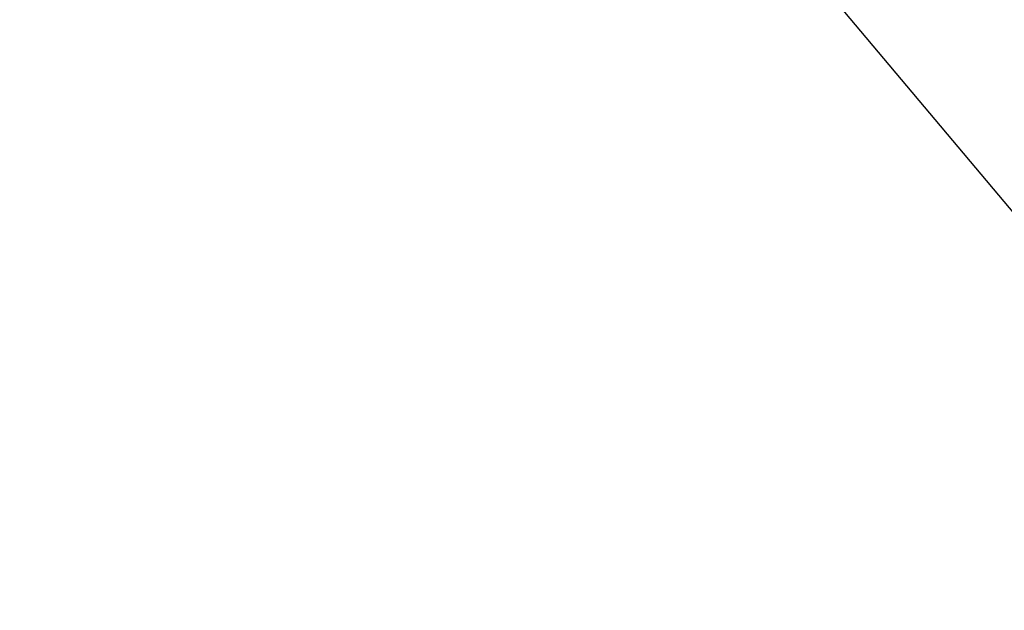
# Model space of a CAD drawing. Extents: x 10527 to 38813, y 13847 to 37526.
# Tile 164 of 256: x 35374.5585 to 35374.6937, y 36383.6558 to 36383.737. Entities that reach past the tile are written whole.
import ezdxf

# ---------------------------------------------------------------- set-up
doc = ezdxf.new("R2010")
doc.units = 0
doc.header["$LTSCALE"] = 0.5
doc.header["$MEASUREMENT"] = 0
doc.linetypes.add('Д_ТРОТ_ТРУБА', pattern=[3, 1.5, -1.5])
doc.layers.add('(025) Дорога', color=7, linetype='Continuous')
doc.layers.add('.', color=7, linetype='Continuous', lineweight=15)

# ---------------------------------------------------------------- blocks, each defined once
blk = doc.blocks.new('gergrgrre')
at = {"layer": '(025) Дорога', "linetype": 'Д_ТРОТ_ТРУБА', "flags": 128}
blk.add_lwpolyline([(360034.85868, 4200791.39214), (360036.73252, 4200790.50116), (360038.76123, 4200786.5526), (360042.50112, 4200778.43328), (360055.49158, 4200753.98786), (360078.80293, 4200711.41078), (360116.36904, 4200649.91548), (360150.8, 4200586.24), (360165.68243, 4200563.025), (360179.515, 4200545.24), (360209.98925, 4200509.4609), (360265.27, 4200443.63), (360306.02616, 4200398.77813), (360384.56482, 4200319.74008), (360425.36654, 4200280.59219), (360454.08745, 4200253.7751), (360461.59627, 4200243.16731), (360473.35616, 4200225.78194), (360486.07235, 4200211.83315), (360495.23317, 4200201.29455)], dxfattribs=at)

msp = doc.modelspace()

# ---------------------------------------------------------------- hatches: boundary and pattern name
at = {"layer": '.', "ltscale": 0.149071}
h = msp.add_hatch(color=256, dxfattribs=at)
h.dxf.hatch_style = 1
h.set_gradient(color1=(255, 255, 255), tint=1)
h.paths.add_polyline_path([(35043.29711, 36082.01318), (36343.29711, 36082.01318), (36343.29711, 37217.01318), (35043.29711, 37217.01318)])
h.paths.add_polyline_path([(35058.29711, 37202.01318), (36328.29711, 37202.01318), (36328.29711, 36097.01318), (35058.29711, 36097.01318)], flags=16)

# ---------------------------------------------------------------- block references
at = {"linetype": 'Continuous'}
msp.add_blockref('gergrgrre', (-324846.94365, -4164111.8779), dxfattribs=at)

doc.saveas('drawing.dxf')
